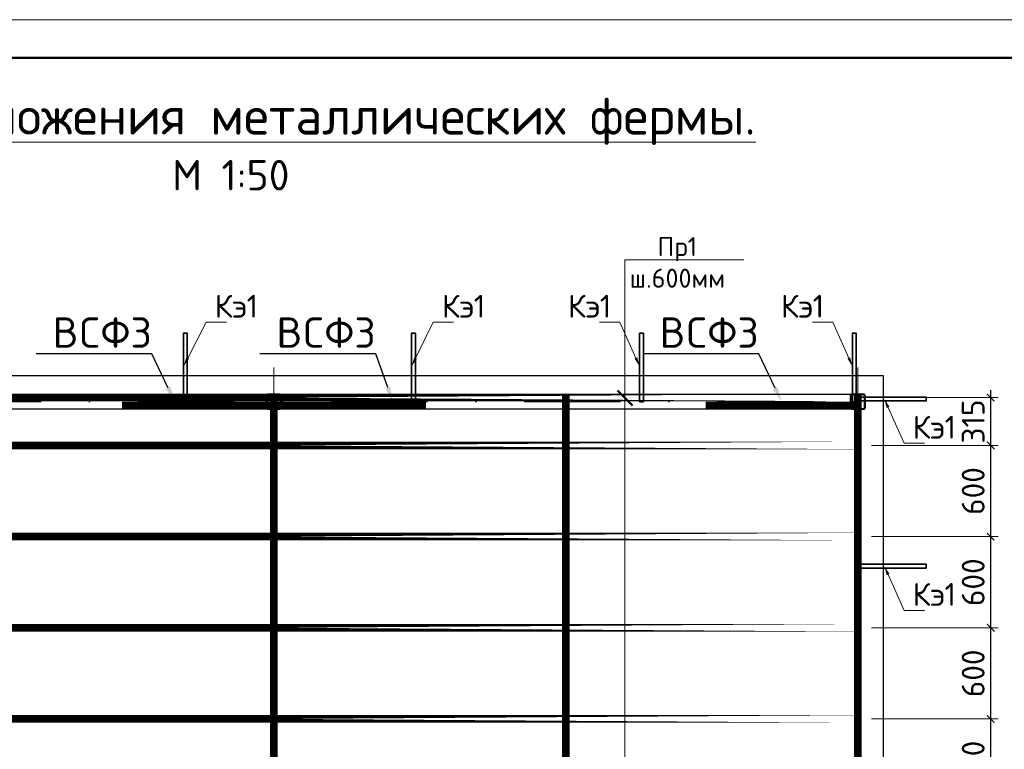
# Model space of a CAD drawing. Header units: millimetres. Extents: x 2842173 to 10151342, y -218675 to 375325.
# Tile 17 of 107: x 2938672 to 2951624, y -109478 to -99875. Entities that reach past the tile are written whole.
import ezdxf
from ezdxf import colors
from ezdxf.entities.mleader import LeaderData, LeaderLine
from ezdxf.enums import TextEntityAlignment as Align
from ezdxf.math import Vec2, Vec3

# ---------------------------------------------------------------- set-up
doc = ezdxf.new("R2010")
doc.units = ezdxf.units.MM
doc.linetypes.add('DASHDOTX2', pattern=[50.8, 25.4, -12.7, 0, -12.7])
doc.layers.get('Defpoints').update_dxf_attribs({"color": 255})
doc.layers.add('.', color=7, linetype='Continuous', lineweight=15)
doc.layers.add('_Размер', color=34, linetype='Continuous', lineweight=5)
doc.styles.add('ISOCPEUR', font='isocpeur.ttf')
doc.styles.add('ГОСТ300', font='isocpeur.ttf')
doc.styles.add('Оси', font='isocpeui.ttf')
doc.dimstyles.new('ГОСТ 50', dxfattribs={"dimtxt": 300, "dimasz": 100, "dimexe": 100, "dimexo": 80, "dimgap": 80, "dimtad": 1, "dimdec": 0, "dimlfac": 0.5, "dimtxsty": 'ГОСТ300', "dimblk": 'ARCHTICK', "dimcen": 50, "dimdle": 100, "dimadec": 0, "dimazin": 0, "dimtfac": 1, "dimtdec": 0, "dimtmove": 0, "dimatfit": 3, "dimldrblk": 'ARCHTICK', "dimfxl": 1, "dimlwe": 9, "dimarcsym": 0})

# ---------------------------------------------------------------- blocks, each defined once
blk = doc.blocks.new('*U20')
at = {"lineweight": 9}
blk.add_line((-20, 292), (400, 292), dxfattribs=at)
at = {"lineweight": 50}
blk.add_line((0, 287), (395, 287), dxfattribs=at)
blk = doc.blocks.new('100x100st')
at = {"layer": '.'}
h = blk.add_hatch(dxfattribs=at)
h.set_pattern_fill('ANSI38', color=256)
h.set_pattern_definition([(45, (2935867.633, 213515.1553), (-2.245064, 2.245064), []), (135, (2935867.633, 213515.1553), (-6.73519, 2.245064), [7.9375, -4.7625])])
h.paths.add_polyline_path([(2935954.1, 213615.2), (2935881.1, 213615.2, 0.414214), (2935867.6, 213601.7), (2935867.6, 213528.7, 0.414214), (2935881.1, 213515.2), (2935954.1, 213515.2, 0.414214), (2935967.6, 213528.7), (2935967.6, 213601.7, 0.414214)])
h.paths.add_polyline_path([(2935954.1, 213610.2, -0.414214), (2935962.6, 213601.7), (2935962.6, 213528.7, -0.414214), (2935954.1, 213520.2), (2935881.1, 213520.2, -0.414214), (2935872.6, 213528.7), (2935872.6, 213601.7, -0.414214), (2935881.1, 213610.2)], flags=16)
at = {"color": 0, "linetype": 'ByBlock', "lineweight": 30}
blk.add_lwpolyline([(2935881.1, 213515.2), (2935954.1, 213515.2, 0.414214), (2935967.6, 213528.7), (2935967.6, 213601.7, 0.414214), (2935954.1, 213615.2), (2935881.1, 213615.2, 0.414214), (2935867.6, 213601.7), (2935867.6, 213528.7, 0.414214), (2935881.1, 213515.2, 0.414214)], format="xyb", dxfattribs=at)
blk.add_lwpolyline([(2935881.1, 213520.2), (2935954.1, 213520.2, 0.414214), (2935962.6, 213528.7), (2935962.6, 213601.7, 0.414214), (2935954.1, 213610.2), (2935881.1, 213610.2, 0.414214), (2935872.6, 213601.7), (2935872.6, 213528.7, 0.414214)], format="xyb", close=True, dxfattribs=at)
blk = doc.blocks.new('*U152')
at = {"color": 0, "linetype": 'DASHDOTX2', "lineweight": -2, "ltscale": 50}
blk.add_line((0, 1209), (0, 17894), dxfattribs=at)
at = {"style": 'Оси'}
blk.add_attdef('OS1', text='', height=450, rotation=90, dxfattribs=at).set_placement((0, -44), align=Align.MIDDLE_CENTER)
blk = doc.blocks.new('*U343')
at = {"color": 0, "linetype": 'DASHDOTX2', "lineweight": -2, "ltscale": 50}
blk.add_line((0, 1209), (0, 15417), dxfattribs=at)
at = {"color": 0, "linetype": 'DASHDOTX2', "lineweight": -2, "ltscale": 30}
blk.add_lwpolyline([(0, 400), (0, 1209)], dxfattribs=at)
at = {"color": 0, "linetype": 'Continuous', "lineweight": -2}
blk.add_circle((0, 0), 400, dxfattribs=at)
at = {"style": 'Оси'}
blk.add_attdef('OS1', text='', height=450, dxfattribs=at).set_placement((-44, 0), align=Align.MIDDLE_CENTER)
blk = doc.blocks.new('*U344')
at = {"color": 0, "linetype": 'DASHDOTX2', "lineweight": -2, "ltscale": 50}
blk.add_line((0, 1209), (0, 15429), dxfattribs=at)
at = {"color": 0, "linetype": 'DASHDOTX2', "lineweight": -2, "ltscale": 30}
blk.add_lwpolyline([(0, 400), (0, 1209)], dxfattribs=at)
at = {"color": 0, "linetype": 'Continuous', "lineweight": -2}
blk.add_circle((0, 0), 400, dxfattribs=at)
at = {"style": 'Оси'}
blk.add_attdef('OS1', text='', height=450, dxfattribs=at).set_placement((-44, 0), align=Align.MIDDLE_CENTER)
blk = doc.blocks.new('_ArchTick')
at = {"color": 0, "linetype": 'ByBlock', "const_width": 0.15}
blk.add_lwpolyline([(-0.5, -0.5), (0.5, 0.5)], dxfattribs=at)
blk = doc.blocks.new('*D358')
at = {"color": 0, "lineweight": -2, "transparency": 16777216}
blk.add_line((2951445, -110379), (2951445, -108979), dxfattribs=at)
at = {"color": 0, "lineweight": 9, "transparency": 16777216}
for p, q in [((2949877, -109079), (2951545, -109079)), ((2949877, -110279), (2951545, -110279))]:
    blk.add_line(p, q, dxfattribs=at)
at = {"layer": 'Defpoints', "color": 0, "transparency": 16777216}
for p in [(2949797, -109079), (2951445, -109079), (2949797, -110279)]:
    blk.add_point(p, dxfattribs=at)
at = {"color": 0, "lineweight": -2, "transparency": 16777216, "xscale": 100, "yscale": 100, "zscale": 100}
for p, rotation in [((2951445, -109079), 90), ((2951445, -110279), 270)]:
    blk.add_blockref('_ArchTick', p, dxfattribs=dict(at, rotation=rotation))
at = {"color": 0, "transparency": 16777216, "insert": (2951215, -109679), "char_height": 300, "attachment_point": 5, "rotation": 90, "style": 'ГОСТ300'}
blk.add_mtext('600', dxfattribs=at)
blk = doc.blocks.new('*D359')
at = {"color": 0, "lineweight": 9, "transparency": 16777216}
for p, q in [((2949877, -107879), (2951545, -107879)), ((2949877, -109079), (2951545, -109079))]:
    blk.add_line(p, q, dxfattribs=at)
at = {"color": 0, "lineweight": -2, "transparency": 16777216}
blk.add_line((2951445, -109179), (2951445, -107779), dxfattribs=at)
at = {"layer": 'Defpoints', "color": 0, "transparency": 16777216}
for p in [(2949797, -107879), (2951445, -107879), (2949797, -109079)]:
    blk.add_point(p, dxfattribs=at)
at = {"color": 0, "lineweight": -2, "transparency": 16777216, "xscale": 100, "yscale": 100, "zscale": 100}
for p, rotation in [((2951445, -107879), 90), ((2951445, -109079), 270)]:
    blk.add_blockref('_ArchTick', p, dxfattribs=dict(at, rotation=rotation))
at = {"color": 0, "transparency": 16777216, "insert": (2951215, -108479), "char_height": 300, "attachment_point": 5, "rotation": 90, "style": 'ГОСТ300'}
blk.add_mtext('600', dxfattribs=at)
blk = doc.blocks.new('*D360')
at = {"color": 0, "lineweight": -2, "transparency": 16777216}
blk.add_line((2951445, -107979), (2951445, -106579), dxfattribs=at)
at = {"color": 0, "lineweight": 9, "transparency": 16777216}
for p, q in [((2949877, -106679), (2951545, -106679)), ((2949877, -107879), (2951545, -107879))]:
    blk.add_line(p, q, dxfattribs=at)
at = {"layer": 'Defpoints', "color": 0, "transparency": 16777216}
for p in [(2949797, -106679), (2951445, -106679), (2949797, -107879)]:
    blk.add_point(p, dxfattribs=at)
at = {"color": 0, "lineweight": -2, "transparency": 16777216, "xscale": 100, "yscale": 100, "zscale": 100}
for p, rotation in [((2951445, -106679), 90), ((2951445, -107879), 270)]:
    blk.add_blockref('_ArchTick', p, dxfattribs=dict(at, rotation=rotation))
at = {"color": 0, "transparency": 16777216, "insert": (2951215, -107279), "char_height": 300, "attachment_point": 5, "rotation": 90, "style": 'ГОСТ300'}
blk.add_mtext('600', dxfattribs=at)
blk = doc.blocks.new('*D361')
at = {"color": 0, "lineweight": -2, "transparency": 16777216}
blk.add_line((2951445, -106779), (2951445, -105379), dxfattribs=at)
at = {"color": 0, "lineweight": 9, "transparency": 16777216}
for p, q in [((2949877, -105479), (2951545, -105479)), ((2949877, -106679), (2951545, -106679))]:
    blk.add_line(p, q, dxfattribs=at)
at = {"layer": 'Defpoints', "color": 0, "transparency": 16777216}
for p in [(2949797, -105479), (2951445, -105479), (2949797, -106679)]:
    blk.add_point(p, dxfattribs=at)
at = {"color": 0, "lineweight": -2, "transparency": 16777216, "xscale": 100, "yscale": 100, "zscale": 100}
for p, rotation in [((2951445, -105479), 90), ((2951445, -106679), 270)]:
    blk.add_blockref('_ArchTick', p, dxfattribs=dict(at, rotation=rotation))
at = {"color": 0, "transparency": 16777216, "insert": (2951215, -106079), "char_height": 300, "attachment_point": 5, "rotation": 90, "style": 'ГОСТ300'}
blk.add_mtext('600', dxfattribs=at)
blk = doc.blocks.new('*D362')
at = {"color": 0, "lineweight": -2, "transparency": 16777216}
blk.add_line((2951445, -105579), (2951445, -104750), dxfattribs=at)
at = {"color": 0, "lineweight": 9, "transparency": 16777216}
for p, q in [((2949877, -104850), (2951545, -104850)), ((2949877, -105479), (2951545, -105479))]:
    blk.add_line(p, q, dxfattribs=at)
at = {"layer": 'Defpoints', "color": 0, "transparency": 16777216}
for p in [(2949797, -104850), (2951445, -104850), (2949797, -105479)]:
    blk.add_point(p, dxfattribs=at)
at = {"color": 0, "lineweight": -2, "transparency": 16777216, "xscale": 100, "yscale": 100, "zscale": 100}
for p, rotation in [((2951445, -104850), 90), ((2951445, -105479), 270)]:
    blk.add_blockref('_ArchTick', p, dxfattribs=dict(at, rotation=rotation))
at = {"color": 0, "transparency": 16777216, "insert": (2951215, -105164), "char_height": 300, "attachment_point": 5, "rotation": 90, "style": 'ГОСТ300'}
blk.add_mtext('315', dxfattribs=at)

msp = doc.modelspace()

# ---------------------------------------------------------------- linework, layer by layer
at = {"color": 3, "linetype": 'ByBlock', "lineweight": 35}
for points in [[(2940827.309, -104903.18), (2940827.056, -104003.18), (2940877.056, -104003.166), (2940877.309, -104903.166)], [(2943827.309, -104903.18), (2943827.056, -104003.18), (2943877.056, -104003.166), (2943877.309, -104903.166)], [(2946827.309, -104903.18), (2946827.056, -104003.18), (2946877.056, -104003.166), (2946877.309, -104903.166)], [(2949627.309, -104903.18), (2949627.056, -104003.18), (2949677.056, -104003.166), (2949677.309, -104903.166)], [(2949696.523, -104892.907), (2950596.523, -104892.907), (2950596.523, -104842.907), (2949696.523, -104842.907)], [(2949696.523, -107092.907), (2950596.523, -107092.907), (2950596.523, -107042.907), (2949696.523, -107042.907)]]:
    msp.add_lwpolyline(points, close=True, dxfattribs=at)
for points in [[(2950036.516, -116563.601), (2950036.516, -104563.388), (2934356.52, -104563.388), (2934356.52, -116563.601)], [(2934796.52, -104803.388), (2941916.485, -104803.388), (2941916.485, -105003.388), (2934796.52, -105003.388)], [(2942116.485, -104803.388), (2949596.516, -104803.351), (2949596.516, -105003.351), (2942116.485, -105003.388)]]:
    msp.add_lwpolyline(points, close=True)
at = {"color": 5, "linetype": 'ByBlock', "lineweight": 25, "const_width": 100}
for points in [[(2942016.494, -104803.513), (2942016.5, -116323.727)], [(2945856.516, -104803.388), (2945856.523, -116323.601)], [(2949696.516, -104803.388), (2949696.523, -116323.601)]]:
    msp.add_lwpolyline(points, dxfattribs=at)
at = {"color": 6, "linetype": 'ByBlock', "ltscale": 50, "const_width": 100}
for points in [[(2949796.537, -104849.601), (2934596.54, -104849.565), (2934596.54, -104849.565), (2949796.537, -104849.601)], [(2949796.537, -105478.601), (2934596.54, -105478.565), (2934596.54, -105478.565), (2949796.537, -105478.601)], [(2949796.534, -106678.601), (2934596.537, -106678.565), (2934596.537, -106678.565), (2949796.534, -106678.601)], [(2949796.531, -107878.601), (2934596.534, -107878.565), (2934596.534, -107878.565), (2949796.531, -107878.601)], [(2949796.528, -109078.601), (2934596.531, -109078.565), (2934596.531, -109078.565), (2949796.528, -109078.601)]]:
    msp.add_lwpolyline(points, close=True, dxfattribs=at)
at = {"color": 0, "linetype": 'ByBlock', "lineweight": 25, "const_width": 100}
for points in [[(2940016.478, -104953.477), (2942016.478, -104953.477)], [(2944016.37, -104953.477), (2942016.37, -104953.477)], [(2947696.631, -104953.477), (2949696.631, -104953.477)]]:
    msp.add_lwpolyline(points, dxfattribs=at)

# ---------------------------------------------------------------- block references
at = {"color": 0, "ltscale": 30, "xscale": 100, "yscale": 100, "zscale": 100}
msp.add_blockref('*U20', (2930484.712, -129075.181), dxfattribs=at)
at = {"color": 248, "lineweight": 9, "true_color": 0x641213}
for name, p, values in [('*U344', (2942016.491, -119632.885), {'OS1': '2'}), ('*U343', (2949696.523, -119633.01), {'OS1': '3'})]:
    msp.add_blockref(name, p, dxfattribs=at).add_auto_attribs(values)
at = {"color": 248, "lineweight": 9, "true_color": 0x641213, "rotation": 270}
msp.add_blockref('*U152', (2931396.93, -104903.351), dxfattribs=at)
at = {"xscale": 2, "yscale": 2, "zscale": 2, "rotation": 90}
for p in [(3369146.795, -5976738.654), (3376826.827, -5976738.654)]:
    msp.add_blockref('100x100st', p, dxfattribs=at)

# ---------------------------------------------------------------- texts
at = {"layer": '_Размер', "color": 0, "linetype": 'ByBlock', "lineweight": 9, "insert": (2941449.558, -101504.811), "char_height": 400, "width": 22241.29011, "attachment_point": 5, "style": 'ISOCPEUR'}
msp.add_mtext('{\\H1.25x;\\L\\C7;Схема расположения металлических фермы.\\H0.8x;\\P\\lМ 1:50}', dxfattribs=at)

# ---------------------------------------------------------------- dimensions: what is measured, and where the dimension line sits
dim = msp.add_linear_dim(base=(2951444.680483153, -104849.601291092), p1=(2949796.536551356, -105478.601291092), p2=(2949796.536551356, -104849.601291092), angle=90, dimstyle='ГОСТ 50', override={"dimtmove": 1})
dim.commit()
dim.dimension.update_dxf_attribs({"geometry": '*D362', "text_midpoint": (2951444.680483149, -105164.101291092), "dimtype": 160})
for base, p1, p2, picture, middle in [((2951444.68, -105478.601), (2949796.534, -106678.601), (2949796.537, -105478.601), '*D361', (2951214.68, -106078.601)), ((2951444.68, -106678.601), (2949796.531, -107878.601), (2949796.534, -106678.601), '*D360', (2951214.68, -107278.601)), ((2951444.68, -107878.601), (2949796.528, -109078.601), (2949796.531, -107878.601), '*D359', (2951214.68, -108478.601)), ((2951444.68, -109078.601), (2949796.525, -110278.601), (2949796.528, -109078.601), '*D358', (2951214.68, -109678.601))]:
    dim = msp.add_linear_dim(base=base, p1=p1, p2=p2, angle=90, dimstyle='ГОСТ 50', override={"dimtmove": 1})
    dim.commit()
    dim.dimension.update_dxf_attribs({"geometry": picture, "text_midpoint": middle})

# ---------------------------------------------------------------- leaders
at = {"color": 0, "linetype": 'ByBlock', "lineweight": 9}
ml = msp.add_multileader_mtext('Standard', dxfattribs=at)
ml.set_content('Пр1\\Pш.600мм ', style='ГОСТ300')
ml.set_leader_properties(lineweight=0)
ml.set_arrow_properties(name='ARCHTICK')
ml.build(insert=Vec2(0, 0))
ml.multileader.update_dxf_attribs({"text_left_attachment_type": 6, "text_right_attachment_type": 6, "dogleg_length": 100, "arrow_head_size": 200})
ctx = ml.context
ctx.base_point, ctx.char_height, ctx.arrow_head_size, ctx.plane_origin = Vec3(2946734.008, -103036.197), 250, 200, Vec3(2946645.756, -103614.395)
ctx.left_attachment, ctx.right_attachment, ctx.text_align_type = 6, 6, 1
notes = []
notes.append((ctx, [(0, (1, 1, 0), (2946634.008, -103036.197), (1, 0), 100, [(10, [(2946634.008, -104853.594), (2946634.008, -105478.594), (2946634.008, -111478.594), (2946634.008, -106678.594), (2946634.008, -107853.594), (2946634.008, -109078.594), (2946634.008, -110278.594), (2946634.006, -112678.594), (2946633.98, -113878.594), (2946633.977, -115078.594), (2946633.974, -116278.594)], 0, [])])]))
ctx.mtext.insert, ctx.mtext.width, ctx.mtext.alignment, ctx.mtext.flow_direction = Vec3(2947323.508, -102736.197), 1446.63719, 2, 5
at = {"color": 0, "linetype": 'ByBlock', "lineweight": 5}
ml = msp.add_multileader_mtext('Standard', dxfattribs=at)
ml.set_content('Кэ1', style='ГОСТ300')
ml.set_leader_properties(lineweight=0)
ml.build(insert=Vec2(0, 0))
ml.multileader.update_dxf_attribs({"text_left_attachment_type": 6, "text_right_attachment_type": 6, "dogleg_length": 100, "arrow_head_size": 120})
ctx = ml.context
ctx.base_point, ctx.char_height, ctx.arrow_head_size, ctx.landing_gap_size, ctx.plane_origin = Vec3(2941250.647, -103856.202), 300, 120, 2.5, Vec3(2939303.396, -104955.782)
ctx.left_attachment, ctx.right_attachment, ctx.text_align_type = 6, 6, 1
notes.append((ctx, [(0, (1, 1, 0), (2941125.647, -103856.202), (1, 0), 125, [(0, [(2940827.144, -104437.598)], 0, [])])]))
ctx.mtext.insert, ctx.mtext.width, ctx.mtext.alignment, ctx.mtext.flow_direction = Vec3(2941523.147, -103496.202), 137.78255, 2, 5
ml = msp.add_multileader_mtext('Standard', dxfattribs=at)
ml.set_content('Кэ1', style='ГОСТ300')
ml.set_leader_properties(lineweight=0)
ml.build(insert=Vec2(0, 0))
ml.multileader.update_dxf_attribs({"text_left_attachment_type": 6, "text_right_attachment_type": 6, "dogleg_length": 100, "arrow_head_size": 120})
ctx = ml.context
ctx.base_point, ctx.char_height, ctx.arrow_head_size, ctx.landing_gap_size, ctx.plane_origin = Vec3(2944238.384, -103856.202), 300, 120, 2.5, Vec3(2942303.396, -104955.782)
ctx.left_attachment, ctx.right_attachment, ctx.text_align_type = 6, 6, 1
notes.append((ctx, [(0, (1, 1, 0), (2944113.384, -103856.202), (1, 0), 125, [(0, [(2943827.144, -104437.598)], 0, [])])]))
ctx.mtext.insert, ctx.mtext.width, ctx.mtext.alignment, ctx.mtext.flow_direction = Vec3(2944510.884, -103496.202), 137.78255, 2, 5
ml = msp.add_multileader_mtext('Standard', dxfattribs=at)
ml.set_content('Кэ1', style='ГОСТ300')
ml.set_leader_properties(lineweight=0)
ml.build(insert=Vec2(0, 0))
ml.multileader.update_dxf_attribs({"text_left_attachment_type": 6, "text_right_attachment_type": 6, "dogleg_length": 100, "arrow_head_size": 120})
ctx = ml.context
ctx.base_point, ctx.char_height, ctx.arrow_head_size, ctx.landing_gap_size, ctx.plane_origin = Vec3(2945896.934, -103856.202), 300, 120, 2.5, Vec3(2945303.396, -104955.782)
ctx.left_attachment, ctx.right_attachment, ctx.text_align_type = 6, 6, 1
notes.append((ctx, [(1, (1, 1, 0), (2946566.934, -103856.202), (-1, 0), 125, [(0, [(2946827.144, -104437.598)], 0, [])])]))
ctx.mtext.insert, ctx.mtext.width, ctx.mtext.alignment, ctx.mtext.flow_direction = Vec3(2946169.434, -103496.202), 137.78255, 2, 5
ml = msp.add_multileader_mtext('Standard', dxfattribs=at)
ml.set_content('Кэ1', style='ГОСТ300')
ml.set_leader_properties(lineweight=0)
ml.build(insert=Vec2(0, 0))
ml.multileader.update_dxf_attribs({"text_left_attachment_type": 6, "text_right_attachment_type": 6, "dogleg_length": 100, "arrow_head_size": 120})
ctx = ml.context
ctx.base_point, ctx.char_height, ctx.arrow_head_size, ctx.landing_gap_size, ctx.plane_origin = Vec3(2948696.934, -103856.202), 300, 120, 2.5, Vec3(2948103.396, -104955.782)
ctx.left_attachment, ctx.right_attachment, ctx.text_align_type = 6, 6, 1
notes.append((ctx, [(1, (1, 1, 0), (2949366.934, -103856.202), (-1, 0), 125, [(0, [(2949627.144, -104437.598)], 0, [])])]))
ctx.mtext.insert, ctx.mtext.width, ctx.mtext.alignment, ctx.mtext.flow_direction = Vec3(2948969.434, -103496.202), 137.78255, 2, 5
at = {"ltscale": 15}
ml = msp.add_multileader_mtext('Standard', dxfattribs=at)
ml.set_content('{\\C256;BCФ3}', color=14, style='ГОСТ300')
ml.set_leader_properties()
ml.build(insert=Vec2(0, 0))
ml.multileader.update_dxf_attribs({"text_left_attachment_type": 6, "text_right_attachment_type": 6, "dogleg_length": 50, "arrow_head_size": 200})
ctx = ml.context
ctx.base_point, ctx.char_height, ctx.arrow_head_size, ctx.plane_origin = Vec3(2939156.573, -104273.42), 400, 200, Vec3(2940678.144, -102145.604)
ctx.left_attachment, ctx.right_attachment, ctx.text_align_type = 6, 6, 1
notes.append((ctx, [(0, (1, 1, 0), (2940410.573, -104273.42), (-1, 0), 50, [(0, [(2940713.007, -104903.351)], 0, [])])]))
ctx.mtext.insert, ctx.mtext.alignment, ctx.mtext.flow_direction = Vec3(2939758.573, -103793.42), 2, 5
ml = msp.add_multileader_mtext('Standard', dxfattribs=at)
ml.set_content('{\\C256;BCФ3}', color=14, style='ГОСТ300')
ml.set_leader_properties()
ml.build(insert=Vec2(0, 0))
ml.multileader.update_dxf_attribs({"text_left_attachment_type": 6, "text_right_attachment_type": 6, "dogleg_length": 50, "arrow_head_size": 200})
ctx = ml.context
ctx.base_point, ctx.char_height, ctx.arrow_head_size, ctx.plane_origin = Vec3(2942101.487, -104273.42), 400, 200, Vec3(2942974.175, -102145.604)
ctx.left_attachment, ctx.right_attachment, ctx.text_align_type = 6, 6, 1
notes.append((ctx, [(1, (1, 1, 0), (2943355.487, -104273.42), (-1, 0), 50, [(0, [(2943580.446, -104903.351)], 0, [])])]))
ctx.mtext.insert, ctx.mtext.alignment, ctx.mtext.flow_direction = Vec3(2942703.487, -103793.42), 2, 5
ml = msp.add_multileader_mtext('Standard', dxfattribs=at)
ml.set_content('{\\C256;BCФ3}', color=14, style='ГОСТ300')
ml.set_leader_properties()
ml.build(insert=Vec2(0, 0))
ml.multileader.update_dxf_attribs({"text_left_attachment_type": 6, "text_right_attachment_type": 6, "dogleg_length": 50, "arrow_head_size": 200})
ctx = ml.context
ctx.base_point, ctx.char_height, ctx.arrow_head_size, ctx.plane_origin = Vec3(2947140.197, -104273.42), 400, 200, Vec3(2948661.768, -102145.604)
ctx.left_attachment, ctx.right_attachment, ctx.text_align_type = 6, 6, 1
notes.append((ctx, [(0, (1, 1, 0), (2948394.197, -104273.42), (-1, 0), 50, [(0, [(2948696.631, -104903.351)], 0, [])])]))
ctx.mtext.insert, ctx.mtext.alignment, ctx.mtext.flow_direction = Vec3(2947742.197, -103793.42), 2, 5
at = {"color": 0, "linetype": 'ByBlock', "lineweight": 5}
ml = msp.add_multileader_mtext('Standard', dxfattribs=at)
ml.set_content('Кэ1', style='ГОСТ300')
ml.set_leader_properties(lineweight=0)
ml.build(insert=Vec2(0, 0))
ml.multileader.update_dxf_attribs({"text_left_attachment_type": 6, "text_right_attachment_type": 6, "dogleg_length": 100, "arrow_head_size": 120})
ctx = ml.context
ctx.base_point, ctx.char_height, ctx.arrow_head_size, ctx.landing_gap_size, ctx.plane_origin = Vec3(2950431.732, -105449.303), 300, 120, 2.5, Vec3(2951570.27, -104349.724)
ctx.left_attachment, ctx.right_attachment, ctx.text_align_type = 6, 6, 1
notes.append((ctx, [(1, (1, 1, 0), (2950306.732, -105449.303), (1, 0), 125, [(0, [(2950046.523, -104867.907)], 0, [])])]))
ctx.mtext.insert, ctx.mtext.width, ctx.mtext.alignment, ctx.mtext.flow_direction = Vec3(2950704.232, -105089.303), 137.78255, 2, 5
ml = msp.add_multileader_mtext('Standard', dxfattribs=at)
ml.set_content('Кэ1', style='ГОСТ300')
ml.set_leader_properties(lineweight=0)
ml.build(insert=Vec2(0, 0))
ml.multileader.update_dxf_attribs({"text_left_attachment_type": 6, "text_right_attachment_type": 6, "dogleg_length": 100, "arrow_head_size": 120})
ctx = ml.context
ctx.base_point, ctx.char_height, ctx.arrow_head_size, ctx.landing_gap_size, ctx.plane_origin = Vec3(2950431.732, -107649.303), 300, 120, 2.5, Vec3(2951570.27, -106549.724)
ctx.left_attachment, ctx.right_attachment, ctx.text_align_type = 6, 6, 1
notes.append((ctx, [(1, (1, 1, 0), (2950306.732, -107649.303), (1, 0), 125, [(0, [(2950046.523, -107067.907)], 0, [])])]))
ctx.mtext.insert, ctx.mtext.width, ctx.mtext.alignment, ctx.mtext.flow_direction = Vec3(2950704.232, -107289.303), 137.78255, 2, 5
for ctx, leaders in notes:
    for number, flags, end, landing, length, lines in leaders:
        leader = LeaderData()
        leader.index, (leader.has_last_leader_line, leader.has_dogleg_vector, leader.attachment_direction) = number, flags
        leader.last_leader_point, leader.dogleg_vector, leader.dogleg_length = Vec3(end), Vec3(landing), length
        for number, points, colour, breaks in lines:
            line = LeaderLine()
            line.index, line.vertices, line.color, line.breaks = number, Vec3.list(points), colors.encode_raw_color(colour), breaks
            leader.lines.append(line)
        ctx.leaders.append(leader)

doc.saveas('drawing.dxf')
